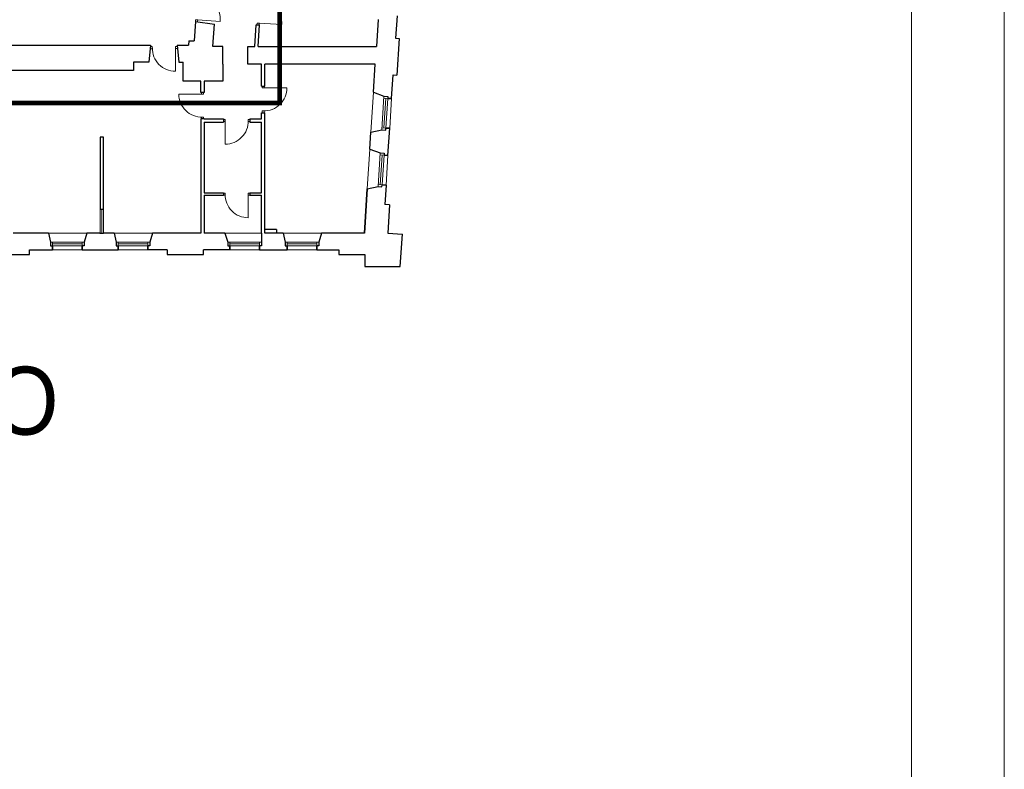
# Model space of a CAD drawing. Header units: centimetres. Extents: x 690840 to 714026, y 27673 to 40762.
# Tile 126 of 162: x 712522 to 712708, y 32108 to 32249. Entities that reach past the tile are written whole.
import ezdxf

# ---------------------------------------------------------------- set-up
doc = ezdxf.new("R2010")
doc.units = ezdxf.units.CM
for name, color, linetype, lineweight in [('Drzwi i okna', 51, 'Continuous', 9), ('Opis', 102, 'Continuous', 9), ('Przekrojowa', 253, 'Continuous', 25), ('Ramka', 255, 'Continuous', 9), ('S3_obrys zakresu', 1, 'Continuous', 5), ('Widokowa', 140, 'Continuous', 9)]:
    doc.layers.add(name, color=color, linetype=linetype, lineweight=lineweight)
doc.layers.add('Obrys powierzchni', color=50, linetype='Continuous', lineweight=9, plot=False)
doc.styles.add('ARIELCE', font='arial.ttf', dxfattribs={"width": 0.9})

# ---------------------------------------------------------------- blocks, each defined once
blk = doc.blocks.new('zw$2918')
at = {"layer": 'Drzwi i okna', "color": 0}
for p, q in [((3554.3, -3168), (3553.9, -3174.5)), ((3563.3, -3168.6), (3554.3, -3168)), ((3561.8, -3175), (3562.3, -3168.5)), ((3562.3, -3168.5), (3647.6, -3174)), ((3786.4, -3180.5), (3786, -3186.9)), ((3795.4, -3181), (3786.4, -3180.5)), ((3794, -3187.4), (3794.4, -3181)), ((3794.4, -3181), (3879.7, -3186.4)), ((3391.1, -3269.2), (3384, -3269.2)), ((3391.1, -3278.2), (3391.1, -3269.2)), ((3478, -3278), (3478, -3269)), ((3478, -3269), (3485, -3269)), ((3391.1, -3277.2), (3383.2, -3277.2)), ((3485.8, -3277), (3478, -3277)), ((3478, -3277), (3478.2, -3362.5)), ((3805.4, -3425.5), (3805.4, -3419)), ((3813.4, -3419), (3813.4, -3425.5)), ((3576.7, -3448.5), (3491.2, -3448.3)), ((3575.7, -3448.5), (3584.7, -3448.5)), ((3576.7, -3442), (3576.7, -3448.5)), ((3584.7, -3448.5), (3584.7, -3442)), ((3814.4, -3425.5), (3805.4, -3425.5)), ((3813.4, -3425.5), (3898.9, -3425.4)), ((3814.6, -3512.4), (3805.6, -3512.4)), ((3805.6, -3512.4), (3805.6, -3519)), ((3813.6, -3512.4), (3813.6, -3519)), ((3575.5, -3535.4), (3584.5, -3535.4)), ((3576.5, -3535.4), (3576.5, -3542)), ((3584.5, -3535.4), (3584.5, -3542)), ((3666.2, -3544.3), (3659.7, -3544.3)), ((3659.7, -3552.3), (3666.2, -3552.3)), ((3666.2, -3552.3), (3666, -3637.8)), ((3666.2, -3553.3), (3666.2, -3544.3)), ((3753.1, -3553.5), (3753.1, -3544.5)), ((3753.1, -3544.5), (3759.7, -3544.5)), ((3753.1, -3552.5), (3759.7, -3552.5)), ((3666.3, -3822.2), (3659.7, -3822.2)), ((3666.3, -3831.2), (3666.3, -3822.2)), ((3753.2, -3831), (3753.2, -3822)), ((3753.2, -3822), (3759.7, -3822)), ((3666.3, -3830.2), (3659.7, -3830.2)), ((3759.7, -3830), (3753.2, -3830)), ((3753.2, -3830), (3753.3, -3915.5))]:
    blk.add_line(p, q, dxfattribs=at)
at = {"layer": 'Drzwi i okna', "color": 0, "ltscale": 1.6}
for centre, start, end in [((3561, -3168.2), 356.2036, 87.8142), ((3793.2, -3180.7), 356.2036, 87.8142), ((3477.8, -3275.8), 178.61, 270.2206), ((3577.9, -3448.7), 179.771, 271.3816), ((3812.2, -3425.7), 268.6184, 0.229), ((3666.4, -3551.1), 269.771, 1.3816), ((3753, -3828.8), 178.61, 270.2206)]:
    blk.add_arc(centre, 86.7, start, end, dxfattribs=at)
at = {"layer": 'Drzwi i okna', "color": 0}
for centre, start, end in [((3399.9, -3273.7), 358.4469, 1.7455), ((3580, -3526.6), 88.2461, 91.5447), ((3810.1, -3503.7), 88.4553, 91.7539), ((3744.3, -3549.1), 178.2461, 181.5447), ((3675.1, -3826.7), 358.4469, 1.7455)]:
    blk.add_arc(centre, 78.2, start, end, dxfattribs=at)
at = {"layer": 'Przekrojowa', "color": 0, "ltscale": 1.6}
for p, q in [((4314.9, -3153), (4309.4, -3237.8)), ((3553.9, -3174.5), (3549.1, -3248.1)), ((3553.9, -3174.5), (3625.4, -3184.6)), ((3619.9, -3269.2), (3625.4, -3184.6)), ((3778.2, -3269.1), (3783.5, -3186.8)), ((3783.5, -3186.8), (3795.5, -3187.5)), ((3790.2, -3269.1), (3795.5, -3187.5)), ((4243.8, -3167.5), (4237.3, -3269.1)), ((2672.9, -3264.1), (3384.5, -3264.1)), ((3384.5, -3264.1), (3378.2, -3327.7)), ((3484.5, -3264.1), (3527.8, -3264.1)), ((3484.5, -3264.1), (3490.9, -3327.7)), ((3528.9, -3248.1), (3527.8, -3264.1)), ((3528.9, -3248.1), (3549.1, -3248.1)), ((3657.7, -3269), (3619.9, -3269.2)), ((3657.7, -3335), (3657.7, -3269)), ((3751.7, -3335), (3751.7, -3269)), ((3751.7, -3269.1), (3778.2, -3269.1)), ((3790.2, -3269.1), (3911.7, -3269.1)), ((3911.7, -3269.1), (4237.3, -3269.1)), ((4309.4, -3237.8), (4323.4, -3238.8)), ((4323.4, -3238.8), (4314.5, -3376.9)), ((3378.2, -3327.7), (3319.7, -3327.7)), ((3319.7, -3327.7), (3319.7, -3359.7)), ((3490.9, -3327.7), (3507.7, -3327.7)), ((3507.7, -3400), (3507.7, -3327.7)), ((3657.7, -3335), (3657.7, -3400)), ((3803.7, -3335), (3751.7, -3335)), ((3803.7, -3419), (3803.7, -3335)), ((3815.8, -3419), (3815.8, -3335)), ((4233, -3335), (3815.8, -3335)), ((4226.1, -3441.7), (4233, -3335)), ((3319.7, -3359.7), (2855.7, -3359.7)), ((4294.7, -3465.8), (4300.5, -3376)), ((4300.5, -3376), (4314.5, -3376.9)), ((3574.7, -3400), (3507.7, -3400)), ((3574.7, -3442), (3574.7, -3400)), ((3657.7, -3400), (3586.7, -3400)), ((3586.7, -3400), (3586.7, -3442)), ((3803.7, -3419), (3815.8, -3419)), ((3586.7, -3442), (3574.7, -3442)), ((4226.1, -3441.7), (4265.5, -3456.2)), ((3803.7, -3542), (3803.7, -3519)), ((3803.7, -3519), (3815.8, -3519)), ((3815.8, -3973.7), (3815.8, -3519)), ((3586.7, -3542), (3574.7, -3542)), ((3574.7, -3542), (3574.7, -3973.7)), ((3586.7, -3542), (3659.7, -3542)), ((3586.7, -3554), (3659.7, -3554)), ((3586.7, -3554), (3586.7, -3821)), ((3659.7, -3542), (3659.7, -3554)), ((3759.7, -3542), (3803.7, -3542)), ((3759.7, -3542), (3759.7, -3554)), ((3759.7, -3554), (3803.7, -3554)), ((3803.7, -3821), (3803.7, -3554)), ((4212.3, -3656.3), (4216.4, -3592.1)), ((4216.4, -3592.1), (4257.3, -3583.4)), ((4280.8, -3680.4), (4287.5, -3577.6)), ((3206.7, -3610.7), (3194.7, -3610.7)), ((3194.7, -3610.7), (3194.7, -3883.7)), ((3206.7, -3883.7), (3206.7, -3610.7)), ((4212.3, -3656.3), (4251.7, -3670.7)), ((3586.7, -3821), (3659.7, -3821)), ((3659.7, -3821), (3659.7, -3830)), ((3759.7, -3821), (3803.7, -3821)), ((3759.7, -3821), (3759.7, -3830)), ((4202.6, -3806.6), (4191.8, -3973.7)), ((4191.8, -3973.7), (4202.6, -3806.6)), ((4202.6, -3806.6), (4243.4, -3798)), ((4273.6, -3792.1), (4268.9, -3866)), ((3586.7, -3830), (3586.7, -3973.7)), ((3586.7, -3830), (3659.7, -3830)), ((3759.7, -3830), (3803.7, -3830)), ((3803.7, -3973.7), (3803.7, -3830)), ((4286.8, -3867.2), (4268.9, -3866)), ((3206.7, -3883.7), (3194.7, -3883.7)), ((4286.8, -3867.2), (4280, -3973.3)), ((2998.5, -3973.7), (2865.7, -3973.7)), ((2998.5, -3973.7), (3006.1, -4007.1)), ((3143.5, -3973.7), (3133.7, -4007.1)), ((3192.7, -3973.7), (3143.5, -3973.7)), ((3192.7, -3973.7), (3206.7, -3973.7)), ((3246.5, -3973.7), (3206.7, -3973.7)), ((3246.5, -3973.7), (3254.1, -4007.1)), ((3391.5, -3973.7), (3381.7, -4007.1)), ((3574.7, -3973.7), (3391.5, -3973.7)), ((3665.3, -3973.7), (3586.7, -3973.7)), ((3665.3, -3973.7), (3676.1, -4007.1)), ((3859.8, -3959.7), (3815.8, -3959.7)), ((3884.5, -3973.7), (3815.8, -3973.7)), ((3859.8, -3959.7), (3859.8, -3973.7)), ((3884.5, -3973.7), (3892.1, -4007.1)), ((4029.5, -3973.7), (4019.7, -4007.1)), ((4191.8, -3973.7), (4029.5, -3973.7)), ((4280, -3973.3), (4335.3, -3976.8)), ((4327.4, -4099.8), (4335.3, -3976.8)), ((2926.9, -4054.8), (2926.9, -4036.8)), ((2926.9, -4036.8), (3013.9, -4036.8)), ((3125.9, -4036.8), (3261.9, -4036.8)), ((3446.9, -4036.8), (3373.9, -4036.8)), ((3446.9, -4036.8), (3446.9, -4054.8)), ((3683.9, -4036.8), (3584.9, -4036.8)), ((3584.9, -4054.8), (3584.9, -4036.8)), ((3795.9, -4036.8), (3899.9, -4036.8)), ((4011.9, -4036.8), (4094.9, -4036.8)), ((4094.9, -4036.8), (4094.9, -4054.8)), ((2788.9, -4054.8), (2926.9, -4054.8)), ((3446.9, -4054.8), (3584.9, -4054.8)), ((4094.9, -4054.8), (4192.9, -4054.8)), ((4192.9, -4054.8), (4192.9, -4099.8)), ((4192.9, -4099.8), (4316.9, -4099.8)), ((4192.9, -4099.8), (4327.4, -4099.8))]:
    blk.add_line(p, q, dxfattribs=at)
at = {"layer": 'Przekrojowa', "color": 0}
for p, q in [((4265.5, -3456.2), (4280.3, -3457.1)), ((4280.3, -3457.1), (4279.8, -3464.9)), ((4279.8, -3464.9), (4294.7, -3465.8)), ((4294.7, -3465.8), (4279.8, -3464.9)), ((4257.3, -3583.4), (4272.1, -3584.4)), ((4272.1, -3584.4), (4272.6, -3576.6)), ((4272.6, -3576.6), (4287.5, -3577.6)), ((4287.5, -3577.6), (4272.6, -3576.6)), ((4251.7, -3670.7), (4266.4, -3671.7)), ((4266.4, -3671.7), (4265.9, -3679.4)), ((4265.9, -3679.4), (4280.8, -3680.4)), ((4280.8, -3680.4), (4265.9, -3679.4)), ((4258.2, -3798.9), (4258.7, -3791.2)), ((4258.7, -3791.2), (4273.6, -3792.1)), ((4273.6, -3792.1), (4258.7, -3791.2)), ((4243.4, -3798), (4258.2, -3798.9)), ((3803.7, -3973.7), (3803.7, -4021.9)), ((3006.1, -4007.1), (3006.1, -4021.9)), ((3133.7, -4007.1), (3133.7, -4021.9)), ((3254.1, -4007.1), (3254.1, -4021.9)), ((3381.7, -4007.1), (3381.7, -4021.9)), ((3676.1, -4007.1), (3676.1, -4021.9)), ((3892.1, -4007.1), (3892.1, -4021.9)), ((4019.7, -4007.1), (4019.7, -4021.9)), ((3006.1, -4021.9), (3013.9, -4021.9)), ((3013.9, -4021.9), (3013.9, -4036.8)), ((3013.9, -4036.8), (3013.9, -4021.9)), ((3133.7, -4021.9), (3125.9, -4021.9)), ((3125.9, -4021.9), (3125.9, -4036.8)), ((3125.9, -4036.8), (3125.9, -4021.9)), ((3254.1, -4021.9), (3261.9, -4021.9)), ((3261.9, -4021.9), (3261.9, -4036.8)), ((3261.9, -4036.8), (3261.9, -4021.9)), ((3381.7, -4021.9), (3373.9, -4021.9)), ((3373.9, -4021.9), (3373.9, -4036.8)), ((3373.9, -4036.8), (3373.9, -4021.9)), ((3676.1, -4021.9), (3683.9, -4021.9)), ((3683.9, -4021.9), (3683.9, -4036.8)), ((3683.9, -4036.8), (3683.9, -4021.9)), ((3803.7, -4021.9), (3795.9, -4021.9)), ((3795.9, -4021.9), (3795.9, -4036.8)), ((3795.9, -4036.8), (3795.9, -4021.9)), ((3892.1, -4021.9), (3899.9, -4021.9)), ((3899.9, -4021.9), (3899.9, -4036.8)), ((3899.9, -4036.8), (3899.9, -4021.9)), ((4019.7, -4021.9), (4011.9, -4021.9)), ((4011.9, -4021.9), (4011.9, -4036.8)), ((4011.9, -4036.8), (4011.9, -4021.9))]:
    blk.add_line(p, q, dxfattribs=at)
at = {"layer": 'Widokowa', "color": 0, "ltscale": 1.6}
for p, q in [((4216.4, -3592.1), (4226.1, -3441.7)), ((4287.5, -3577.6), (4294.7, -3465.8)), ((4202.6, -3806.6), (4212.3, -3656.3)), ((4273.6, -3792.1), (4280.8, -3680.4)), ((3194.7, -3883.7), (3194.7, -3973.7)), ((3200.7, -3883.7), (3200.7, -3973.7)), ((3206.7, -3973.7), (3206.7, -3883.7)), ((2998.5, -3973.7), (3143.5, -3973.7)), ((3246.5, -3973.7), (3391.5, -3973.7)), ((3665.3, -3973.7), (3803.7, -3973.7)), ((3884.5, -3973.7), (4029.5, -3973.7)), ((3013.9, -4036.8), (3125.9, -4036.8)), ((3261.9, -4036.8), (3373.9, -4036.8)), ((3683.9, -4036.8), (3795.9, -4036.8)), ((3899.9, -4036.8), (4011.9, -4036.8))]:
    blk.add_line(p, q, dxfattribs=at)
at = {"layer": 'Widokowa', "color": 0}
for p, q in [((4265.5, -3456.2), (4257.3, -3583.4)), ((4279.8, -3464.9), (4265, -3463.9)), ((4272.4, -3464.4), (4265.2, -3576.2)), ((4279.8, -3464.6), (4272.6, -3576.6)), ((4272.6, -3576.6), (4257.8, -3575.7)), ((4251.7, -3670.7), (4243.4, -3798)), ((4265.9, -3679.4), (4251.2, -3678.5)), ((4258.5, -3678.9), (4251.3, -3790.7)), ((4265.9, -3679.2), (4258.7, -3791.2)), ((4258.7, -3791.2), (4243.9, -3790.2)), ((3133.7, -4007.1), (3006.1, -4007.1)), ((3013.9, -4021.9), (3013.9, -4007.1)), ((3125.9, -4014.5), (3013.9, -4014.5)), ((3125.9, -4021.9), (3125.9, -4007.1)), ((3381.7, -4007.1), (3254.1, -4007.1)), ((3261.9, -4021.9), (3261.9, -4007.1)), ((3373.9, -4014.5), (3261.9, -4014.5)), ((3373.9, -4021.9), (3373.9, -4007.1)), ((3803.7, -4007.1), (3676.1, -4007.1)), ((3683.9, -4021.9), (3683.9, -4007.1)), ((3795.9, -4014.5), (3683.9, -4014.5)), ((3795.9, -4021.9), (3795.9, -4007.1)), ((4019.7, -4007.1), (3892.1, -4007.1)), ((3899.9, -4021.9), (3899.9, -4007.1)), ((4011.9, -4014.5), (3899.9, -4014.5)), ((4011.9, -4021.9), (4011.9, -4007.1)), ((3126.1, -4021.9), (3013.9, -4021.9)), ((3374.1, -4021.9), (3261.9, -4021.9)), ((3796.1, -4021.9), (3683.9, -4021.9)), ((4012.1, -4021.9), (3899.9, -4021.9))]:
    blk.add_line(p, q, dxfattribs=at)

msp = doc.modelspace()

# ---------------------------------------------------------------- linework, layer by layer
at = {"layer": 'Obrys powierzchni', "ltscale": 1.6}
for points in [[(709737.99, 30400.41), (709737.99, 32500.41), (712707.99, 32500.41), (712707.99, 30400.41)], [(709755.49, 30417.91), (709755.49, 32482.91), (712690.49, 32482.91), (712690.49, 30417.91)]]:
    msp.add_lwpolyline(points, close=True, dxfattribs=at)
at = {"layer": 'S3_obrys zakresu', "color": 1, "ltscale": 1.6, "true_color": 0xff0000, "const_width": 0.877}
msp.add_lwpolyline([(712431.26, 32233.32), (712431.26, 32266.38), (712571.17, 32266.38), (712571.17, 32233.32)], close=True, dxfattribs=at)

# ---------------------------------------------------------------- block references
at = {"layer": 'Ramka', "color": 251, "xscale": 0.05, "yscale": 0.05, "zscale": 0.05}
msp.add_blockref('zw$2918', (712377.6, 32407.42), dxfattribs=at)

# ---------------------------------------------------------------- texts
at = {"layer": 'Opis', "insert": (712455.96, 32183.55), "char_height": 14, "width": 724.063, "attachment_point": 1, "rotation": 359.981, "style": 'ARIELCE'}
msp.add_mtext('\\pxsm1,ql;{\\fArial|b0|i0|c238|p34;\\H0.916668x;II PIĘTRO}', dxfattribs=at)

doc.saveas('drawing.dxf')
